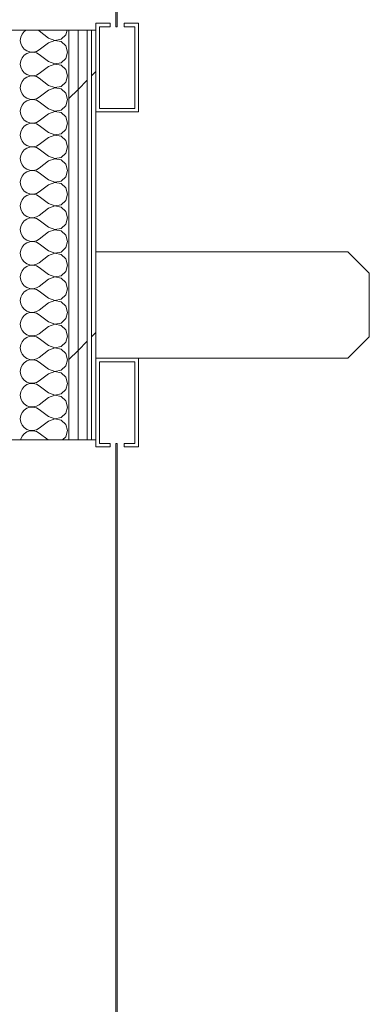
# Model space of a CAD drawing. Header units: millimetres. Extents: x -28277 to 305935, y -19284 to 4746.
# Tile 241 of 256: x 187093 to 187586, y -15092 to -13704. Entities that reach past the tile are written whole.
import ezdxf

# ---------------------------------------------------------------- set-up
doc = ezdxf.new("R2010")
doc.units = ezdxf.units.MM
doc.header["$MEASUREMENT"] = 0
doc.linetypes.add('Wipeout_Contour', pattern=[1000, 0, -1000])
doc.layers.add('Nuevo_08_E_Envans secs', color=7, linetype='Continuous')
doc.layers.add('Nuevo_Puertas Archicad', color=7, linetype='Continuous')
doc.layers.add('Nuevo_08_E_Envans secs_Pluma_Nº__1', color=7, linetype='Continuous', lineweight=5)
doc.layers.add('Nuevo_Puertas Archicad_Pluma_Nº__1', color=7, linetype='Continuous', lineweight=5)
for name, color, linetype, lineweight, true_color in [('Nuevo_08_E_Envans secs_Pluma_Nº__102', 7, 'Continuous', 5, 0xcccccc), ('Nuevo_08_E_Envans secs_Pluma_Nº__171', 171, 'Continuous', 13, 0xaaaaff), ('Nuevo_08_E_Envans secs_Pluma_Nº__177', 7, 'Continuous', 15, 0xf7e046)]:
    doc.layers.add(name, color=color, linetype=linetype, lineweight=lineweight, true_color=true_color)
pattern_1 = [(45, (184431.64, 0), (-367.696, 367.696), [390, -130]), (45, (184431.64, 367.7), (-367.696, 367.696), [390, -130])]
pattern_2 = [(0, (0, 0), (0, 1558.8), [97.5, -802.5]), (0, (450, 779.4), (0, 1558.8), [97.5, -802.5]), (60, (0, 0), (-1350, 779.4), [97.5, -802.5]), (60, (900, 0), (-1350, 779.4), [97.5, -802.5]), (120, (97.5, 0), (1350, 779.4), [97.5, -802.5]), (120, (997.5, 0), (1350, 779.4), [97.5, -802.5]), (0, (0, 150), (0, 300), [0, -300, 0, -450]), (45, (150, 150), (-212.13, 212.13), [0, -225, 0, -375])]

# ---------------------------------------------------------------- blocks, each defined once
blk = doc.blocks.new('*X330', base_point=(184431.6, 0))
at = {"layer": 'Nuevo_08_E_Envans secs_Pluma_Nº__102', "color": 254, "linetype": 'Continuous', "lineweight": 5, "true_color": 0xcccccc}
for p, q in [((187099.6, -13721), (187096.7, -13724.6)), ((187102.4, -13719.1), (187099.6, -13721)), ((187120.9, -13720), (187119.3, -13719.1)), ((187134.2, -13730), (187120.9, -13720)), ((187158.4, -13725.4), (187160.2, -13719.1)), ((187094.9, -13728.8), (187094.2, -13733.3)), ((187094.2, -13733.3), (187094.9, -13737.9)), ((187096.7, -13724.6), (187094.9, -13728.8)), ((187134.2, -13730), (187142.7, -13733.3)), ((187142.7, -13733.4), (187134.2, -13736.7)), ((187142.7, -13733.3), (187151.7, -13731.6)), ((187151.7, -13735.1), (187142.7, -13733.4)), ((187151.7, -13731.6), (187158.4, -13725.4)), ((187158.4, -13741.2), (187151.7, -13735.1)), ((187094.9, -13737.9), (187096.7, -13742.1)), ((187096.7, -13742.1), (187099.6, -13745.6)), ((187099.6, -13745.6), (187103.4, -13748.2)), ((187103.4, -13748.2), (187107.8, -13749.7)), ((187107.8, -13749.7), (187112.4, -13749.9)), ((187112.4, -13749.9), (187116.9, -13748.9)), ((187116.9, -13748.9), (187120.9, -13746.7)), ((187134.2, -13736.7), (187120.9, -13746.7)), ((187160.9, -13750), (187158.4, -13741.2)), ((187094.9, -13762.1), (187094.2, -13766.7)), ((187096.7, -13757.9), (187094.9, -13762.1)), ((187099.6, -13754.4), (187096.7, -13757.9)), ((187103.4, -13751.8), (187099.6, -13754.4)), ((187107.8, -13750.3), (187103.4, -13751.8)), ((187112.4, -13750.1), (187107.8, -13750.3)), ((187116.9, -13751.1), (187112.4, -13750.1)), ((187120.9, -13753.3), (187116.9, -13751.1)), ((187134.2, -13763.3), (187120.9, -13753.3)), ((187134.2, -13763.3), (187142.7, -13766.6)), ((187151.7, -13764.9), (187158.4, -13758.8)), ((187158.4, -13758.8), (187160.9, -13750)), ((187094.2, -13766.7), (187094.9, -13771.2)), ((187094.9, -13771.2), (187096.7, -13775.4)), ((187096.7, -13775.4), (187099.6, -13779)), ((187134.2, -13770), (187120.9, -13780)), ((187142.7, -13766.7), (187134.2, -13770)), ((187142.7, -13766.6), (187151.7, -13764.9)), ((187151.7, -13768.4), (187142.7, -13766.7)), ((187158.4, -13774.6), (187151.7, -13768.4)), ((187160.9, -13783.3), (187158.4, -13774.6)), ((187096.7, -13791.2), (187094.9, -13795.4)), ((187099.6, -13787.7), (187096.7, -13791.2)), ((187099.6, -13779), (187103.4, -13781.6)), ((187103.4, -13785.1), (187099.6, -13787.7)), ((187103.4, -13781.6), (187107.8, -13783)), ((187107.8, -13783.6), (187103.4, -13785.1)), ((187107.8, -13783), (187112.4, -13783.3)), ((187112.4, -13783.4), (187107.8, -13783.6)), ((187112.4, -13783.3), (187116.9, -13782.2)), ((187116.9, -13784.4), (187112.4, -13783.4)), ((187116.9, -13782.2), (187120.9, -13780)), ((187120.9, -13786.7), (187116.9, -13784.4)), ((187134.2, -13796.7), (187120.9, -13786.7)), ((187158.4, -13792.1), (187160.9, -13783.3)), ((187094.9, -13795.4), (187094.2, -13800)), ((187094.2, -13800), (187094.9, -13804.6)), ((187094.9, -13804.6), (187096.7, -13808.8)), ((187134.2, -13803.3), (187120.9, -13813.3)), ((187134.2, -13796.7), (187142.7, -13799.9)), ((187142.7, -13800.1), (187134.2, -13803.3)), ((187142.7, -13799.9), (187151.7, -13798.2)), ((187151.7, -13801.8), (187142.7, -13800.1)), ((187151.7, -13798.2), (187158.4, -13792.1)), ((187158.4, -13807.9), (187151.7, -13801.8)), ((187096.7, -13808.8), (187099.6, -13812.3)), ((187099.6, -13812.3), (187103.4, -13814.9)), ((187103.4, -13818.4), (187099.6, -13821)), ((187103.4, -13814.9), (187107.8, -13816.4)), ((187107.8, -13817), (187103.4, -13818.4)), ((187107.8, -13816.4), (187112.4, -13816.6)), ((187112.4, -13816.7), (187107.8, -13817)), ((187112.4, -13816.6), (187116.9, -13815.6)), ((187116.9, -13817.8), (187112.4, -13816.7)), ((187116.9, -13815.6), (187120.9, -13813.3)), ((187120.9, -13820), (187116.9, -13817.8)), ((187160.9, -13816.7), (187158.4, -13807.9)), ((187158.4, -13825.4), (187160.9, -13816.7)), ((187094.9, -13828.8), (187094.2, -13833.3)), ((187096.7, -13824.6), (187094.9, -13828.8)), ((187099.6, -13821), (187096.7, -13824.6)), ((187134.2, -13830), (187120.9, -13820)), ((187134.2, -13830), (187142.7, -13833.3)), ((187142.7, -13833.3), (187151.7, -13831.6)), ((187151.7, -13831.6), (187158.4, -13825.4)), ((187094.2, -13833.3), (187094.9, -13837.9)), ((187094.9, -13837.9), (187096.7, -13842.1)), ((187096.7, -13842.1), (187099.6, -13845.6)), ((187099.6, -13845.6), (187103.4, -13848.2)), ((187116.9, -13848.9), (187120.9, -13846.7)), ((187134.2, -13836.7), (187120.9, -13846.7)), ((187142.7, -13833.4), (187134.2, -13836.7)), ((187151.7, -13835.1), (187142.7, -13833.4)), ((187158.4, -13841.2), (187151.7, -13835.1)), ((187160.9, -13850), (187158.4, -13841.2)), ((187096.7, -13857.9), (187094.9, -13862.1)), ((187099.6, -13854.4), (187096.7, -13857.9)), ((187103.4, -13851.8), (187099.6, -13854.4)), ((187103.4, -13848.2), (187107.8, -13849.7)), ((187107.8, -13850.3), (187103.4, -13851.8)), ((187107.8, -13849.7), (187112.4, -13849.9)), ((187112.4, -13850.1), (187107.8, -13850.3)), ((187112.4, -13849.9), (187116.9, -13848.9)), ((187116.9, -13851.1), (187112.4, -13850.1)), ((187120.9, -13853.3), (187116.9, -13851.1)), ((187134.2, -13863.3), (187120.9, -13853.3)), ((187151.7, -13864.9), (187158.4, -13858.8)), ((187158.4, -13858.8), (187160.9, -13850)), ((187094.9, -13862.1), (187094.2, -13866.7)), ((187094.2, -13866.7), (187094.9, -13871.2)), ((187094.9, -13871.2), (187096.7, -13875.4)), ((187134.2, -13870), (187120.9, -13880)), ((187134.2, -13863.3), (187142.7, -13866.6)), ((187142.7, -13866.7), (187134.2, -13870)), ((187142.7, -13866.6), (187151.7, -13864.9)), ((187151.7, -13868.4), (187142.7, -13866.7)), ((187158.4, -13874.6), (187151.7, -13868.4)), ((187160.9, -13883.3), (187158.4, -13874.6)), ((187096.7, -13875.4), (187099.6, -13879)), ((187099.6, -13887.7), (187096.7, -13891.2)), ((187099.6, -13879), (187103.4, -13881.6)), ((187103.4, -13885.1), (187099.6, -13887.7)), ((187103.4, -13881.6), (187107.8, -13883)), ((187107.8, -13883.6), (187103.4, -13885.1)), ((187107.8, -13883), (187112.4, -13883.3)), ((187112.4, -13883.4), (187107.8, -13883.6)), ((187112.4, -13883.3), (187116.9, -13882.2)), ((187116.9, -13884.4), (187112.4, -13883.4)), ((187116.9, -13882.2), (187120.9, -13880)), ((187120.9, -13886.7), (187116.9, -13884.4)), ((187134.2, -13896.7), (187120.9, -13886.7)), ((187158.4, -13892.1), (187160.9, -13883.3)), ((187094.9, -13895.4), (187094.2, -13900)), ((187094.2, -13900), (187094.9, -13904.6)), ((187096.7, -13891.2), (187094.9, -13895.4)), ((187134.2, -13896.7), (187142.7, -13899.9)), ((187142.7, -13900.1), (187134.2, -13903.3)), ((187142.7, -13899.9), (187151.7, -13898.2)), ((187151.7, -13901.8), (187142.7, -13900.1)), ((187151.7, -13898.2), (187158.4, -13892.1)), ((187158.4, -13907.9), (187151.7, -13901.8)), ((187094.9, -13904.6), (187096.7, -13908.8)), ((187096.7, -13908.8), (187099.6, -13912.3)), ((187099.6, -13912.3), (187103.4, -13914.9)), ((187103.4, -13914.9), (187107.8, -13916.4)), ((187112.4, -13916.6), (187116.9, -13915.6)), ((187116.9, -13915.6), (187120.9, -13913.3)), ((187134.2, -13903.3), (187120.9, -13913.3)), ((187160.9, -13916.7), (187158.4, -13907.9)), ((187094.9, -13928.8), (187094.2, -13933.3)), ((187096.7, -13924.6), (187094.9, -13928.8)), ((187099.6, -13921), (187096.7, -13924.6)), ((187103.4, -13918.4), (187099.6, -13921)), ((187107.8, -13917), (187103.4, -13918.4)), ((187107.8, -13916.4), (187112.4, -13916.6)), ((187112.4, -13916.7), (187107.8, -13917)), ((187116.9, -13917.8), (187112.4, -13916.7)), ((187120.9, -13920), (187116.9, -13917.8)), ((187134.2, -13930), (187120.9, -13920)), ((187134.2, -13930), (187142.7, -13933.3)), ((187151.7, -13931.6), (187158.4, -13925.4)), ((187158.4, -13925.4), (187160.9, -13916.7)), ((187094.2, -13933.3), (187094.9, -13937.9)), ((187094.9, -13937.9), (187096.7, -13942.1)), ((187096.7, -13942.1), (187099.6, -13945.6)), ((187134.2, -13936.7), (187120.9, -13946.7)), ((187142.7, -13933.4), (187134.2, -13936.7)), ((187142.7, -13933.3), (187151.7, -13931.6)), ((187151.7, -13935.1), (187142.7, -13933.4)), ((187158.4, -13941.2), (187151.7, -13935.1)), ((187160.9, -13950), (187158.4, -13941.2)), ((187099.6, -13954.4), (187096.7, -13957.9)), ((187099.6, -13945.6), (187103.4, -13948.2)), ((187103.4, -13951.8), (187099.6, -13954.4)), ((187103.4, -13948.2), (187107.8, -13949.7)), ((187107.8, -13950.3), (187103.4, -13951.8)), ((187107.8, -13949.7), (187112.4, -13949.9)), ((187112.4, -13950.1), (187107.8, -13950.3)), ((187112.4, -13949.9), (187116.9, -13948.9)), ((187116.9, -13951.1), (187112.4, -13950.1)), ((187116.9, -13948.9), (187120.9, -13946.7)), ((187120.9, -13953.3), (187116.9, -13951.1)), ((187134.2, -13963.3), (187120.9, -13953.3)), ((187158.4, -13958.8), (187160.9, -13950)), ((187094.9, -13962.1), (187094.2, -13966.7)), ((187094.2, -13966.7), (187094.9, -13971.2)), ((187096.7, -13957.9), (187094.9, -13962.1)), ((187094.9, -13971.2), (187096.7, -13975.4)), ((187134.2, -13970), (187120.9, -13980)), ((187134.2, -13963.3), (187142.7, -13966.6)), ((187142.7, -13966.7), (187134.2, -13970)), ((187142.7, -13966.6), (187151.7, -13964.9)), ((187151.7, -13968.4), (187142.7, -13966.7)), ((187151.7, -13964.9), (187158.4, -13958.8)), ((187158.4, -13974.6), (187151.7, -13968.4)), ((187096.7, -13975.4), (187099.6, -13979)), ((187099.6, -13979), (187103.4, -13981.6)), ((187103.4, -13985.1), (187099.6, -13987.7)), ((187103.4, -13981.6), (187107.8, -13983)), ((187107.8, -13983.6), (187103.4, -13985.1)), ((187107.8, -13983), (187112.4, -13983.3)), ((187112.4, -13983.4), (187107.8, -13983.6)), ((187112.4, -13983.3), (187116.9, -13982.2)), ((187116.9, -13984.4), (187112.4, -13983.4)), ((187116.9, -13982.2), (187120.9, -13980)), ((187120.9, -13986.7), (187116.9, -13984.4)), ((187160.9, -13983.3), (187158.4, -13974.6)), ((187158.4, -13992.1), (187160.9, -13983.3)), ((187094.9, -13995.4), (187094.2, -14000)), ((187096.7, -13991.2), (187094.9, -13995.4)), ((187099.6, -13987.7), (187096.7, -13991.2)), ((187134.2, -13996.7), (187120.9, -13986.7)), ((187134.2, -13996.7), (187142.7, -13999.9)), ((187142.7, -13999.9), (187151.7, -13998.2)), ((187151.7, -13998.2), (187158.4, -13992.1)), ((187094.2, -14000), (187094.9, -14004.6)), ((187094.9, -14004.6), (187096.7, -14008.8)), ((187096.7, -14008.8), (187099.6, -14012.3)), ((187099.6, -14012.3), (187103.4, -14014.9)), ((187116.9, -14015.6), (187120.9, -14013.3)), ((187134.2, -14003.3), (187120.9, -14013.3)), ((187142.7, -14000.1), (187134.2, -14003.3)), ((187151.7, -14001.8), (187142.7, -14000.1)), ((187158.4, -14007.9), (187151.7, -14001.8)), ((187160.9, -14016.7), (187158.4, -14007.9)), ((187096.7, -14024.6), (187094.9, -14028.8)), ((187099.6, -14021), (187096.7, -14024.6)), ((187103.4, -14018.4), (187099.6, -14021)), ((187103.4, -14014.9), (187107.8, -14016.4)), ((187107.8, -14017), (187103.4, -14018.4)), ((187107.8, -14016.4), (187112.4, -14016.6)), ((187112.4, -14016.7), (187107.8, -14017)), ((187112.4, -14016.6), (187116.9, -14015.6)), ((187116.9, -14017.8), (187112.4, -14016.7)), ((187120.9, -14020), (187116.9, -14017.8)), ((187134.2, -14030), (187120.9, -14020)), ((187151.7, -14031.6), (187158.4, -14025.4)), ((187158.4, -14025.4), (187160.9, -14016.7)), ((187094.9, -14028.8), (187094.2, -14033.3)), ((187094.2, -14033.3), (187094.9, -14037.9)), ((187094.9, -14037.9), (187096.7, -14042.1)), ((187134.2, -14036.7), (187120.9, -14046.7)), ((187134.2, -14030), (187142.7, -14033.3)), ((187142.7, -14033.4), (187134.2, -14036.7)), ((187142.7, -14033.3), (187151.7, -14031.6)), ((187151.7, -14035.1), (187142.7, -14033.4)), ((187158.4, -14041.2), (187151.7, -14035.1)), ((187096.7, -14042.1), (187099.6, -14045.6)), ((187099.6, -14054.4), (187096.7, -14057.9)), ((187099.6, -14045.6), (187103.4, -14048.2)), ((187103.4, -14051.8), (187099.6, -14054.4)), ((187103.4, -14048.2), (187107.8, -14049.7)), ((187107.8, -14050.3), (187103.4, -14051.8)), ((187107.8, -14049.7), (187112.4, -14049.9)), ((187112.4, -14050.1), (187107.8, -14050.3)), ((187112.4, -14049.9), (187116.9, -14048.9)), ((187116.9, -14051.1), (187112.4, -14050.1)), ((187116.9, -14048.9), (187120.9, -14046.7)), ((187120.9, -14053.3), (187116.9, -14051.1)), ((187134.2, -14063.3), (187120.9, -14053.3)), ((187160.9, -14050), (187158.4, -14041.2)), ((187158.4, -14058.8), (187160.9, -14050)), ((187094.9, -14062.1), (187094.2, -14066.7)), ((187094.2, -14066.7), (187094.9, -14071.2)), ((187096.7, -14057.9), (187094.9, -14062.1)), ((187134.2, -14063.3), (187142.7, -14066.6)), ((187142.7, -14066.7), (187134.2, -14070)), ((187142.7, -14066.6), (187151.7, -14064.9)), ((187151.7, -14068.4), (187142.7, -14066.7)), ((187151.7, -14064.9), (187158.4, -14058.8)), ((187158.4, -14074.6), (187151.7, -14068.4)), ((187094.9, -14071.2), (187096.7, -14075.4)), ((187096.7, -14075.4), (187099.6, -14079)), ((187099.6, -14079), (187103.4, -14081.6)), ((187103.4, -14081.6), (187107.8, -14083)), ((187112.4, -14083.3), (187116.9, -14082.2)), ((187116.9, -14082.2), (187120.9, -14080)), ((187134.2, -14070), (187120.9, -14080)), ((187160.9, -14083.3), (187158.4, -14074.6)), ((187094.9, -14095.4), (187094.2, -14100)), ((187096.7, -14091.2), (187094.9, -14095.4)), ((187099.6, -14087.7), (187096.7, -14091.2)), ((187103.4, -14085.1), (187099.6, -14087.7)), ((187107.8, -14083.6), (187103.4, -14085.1)), ((187107.8, -14083), (187112.4, -14083.3)), ((187112.4, -14083.4), (187107.8, -14083.6)), ((187116.9, -14084.4), (187112.4, -14083.4)), ((187120.9, -14086.7), (187116.9, -14084.4)), ((187134.2, -14096.7), (187120.9, -14086.7)), ((187151.7, -14098.2), (187158.4, -14092.1)), ((187158.4, -14092.1), (187160.9, -14083.3)), ((187094.2, -14100), (187094.9, -14104.6)), ((187094.9, -14104.6), (187096.7, -14108.8)), ((187096.7, -14108.8), (187099.6, -14112.3)), ((187134.2, -14103.3), (187120.9, -14113.3)), ((187134.2, -14096.7), (187142.7, -14099.9)), ((187142.7, -14100.1), (187134.2, -14103.3)), ((187142.7, -14099.9), (187151.7, -14098.2)), ((187151.7, -14101.8), (187142.7, -14100.1)), ((187158.4, -14107.9), (187151.7, -14101.8)), ((187160.9, -14116.7), (187158.4, -14107.9)), ((187099.6, -14121), (187096.7, -14124.6)), ((187099.6, -14112.3), (187103.4, -14114.9)), ((187103.4, -14118.4), (187099.6, -14121)), ((187103.4, -14114.9), (187107.8, -14116.4)), ((187107.8, -14117), (187103.4, -14118.4)), ((187107.8, -14116.4), (187112.4, -14116.6)), ((187112.4, -14116.7), (187107.8, -14117)), ((187112.4, -14116.6), (187116.9, -14115.6)), ((187116.9, -14117.8), (187112.4, -14116.7)), ((187116.9, -14115.6), (187120.9, -14113.3)), ((187120.9, -14120), (187116.9, -14117.8)), ((187134.2, -14130), (187120.9, -14120)), ((187158.4, -14125.4), (187160.9, -14116.7)), ((187094.9, -14128.8), (187094.2, -14133.3)), ((187094.2, -14133.3), (187094.9, -14137.9)), ((187096.7, -14124.6), (187094.9, -14128.8)), ((187094.9, -14137.9), (187096.7, -14142.1)), ((187134.2, -14136.7), (187120.9, -14146.7)), ((187134.2, -14130), (187142.7, -14133.3)), ((187142.7, -14133.4), (187134.2, -14136.7)), ((187142.7, -14133.3), (187151.7, -14131.6)), ((187151.7, -14135.1), (187142.7, -14133.4)), ((187151.7, -14131.6), (187158.4, -14125.4)), ((187158.4, -14141.2), (187151.7, -14135.1)), ((187096.7, -14142.1), (187099.6, -14145.6)), ((187099.6, -14145.6), (187103.4, -14148.2)), ((187103.4, -14151.8), (187099.6, -14154.4)), ((187103.4, -14148.2), (187107.8, -14149.7)), ((187107.8, -14150.3), (187103.4, -14151.8)), ((187107.8, -14149.7), (187112.4, -14149.9)), ((187112.4, -14150.1), (187107.8, -14150.3)), ((187112.4, -14149.9), (187116.9, -14148.9)), ((187116.9, -14151.1), (187112.4, -14150.1)), ((187116.9, -14148.9), (187120.9, -14146.7)), ((187120.9, -14153.3), (187116.9, -14151.1)), ((187160.9, -14150), (187158.4, -14141.2)), ((187158.4, -14158.8), (187160.9, -14150)), ((187094.9, -14162.1), (187094.2, -14166.7)), ((187096.7, -14157.9), (187094.9, -14162.1)), ((187099.6, -14154.4), (187096.7, -14157.9)), ((187134.2, -14163.3), (187120.9, -14153.3)), ((187134.2, -14163.3), (187142.7, -14166.6)), ((187142.7, -14166.6), (187151.7, -14164.9)), ((187151.7, -14164.9), (187158.4, -14158.8)), ((187094.2, -14166.7), (187094.9, -14171.2)), ((187094.9, -14171.2), (187096.7, -14175.4)), ((187096.7, -14175.4), (187099.6, -14179)), ((187099.6, -14179), (187103.4, -14181.6)), ((187134.2, -14170), (187120.9, -14180)), ((187142.7, -14166.7), (187134.2, -14170)), ((187151.7, -14168.4), (187142.7, -14166.7)), ((187158.4, -14174.6), (187151.7, -14168.4)), ((187160.9, -14183.3), (187158.4, -14174.6)), ((187096.7, -14191.2), (187094.9, -14195.4)), ((187099.6, -14187.7), (187096.7, -14191.2)), ((187103.4, -14185.1), (187099.6, -14187.7)), ((187103.4, -14181.6), (187107.8, -14183)), ((187107.8, -14183.6), (187103.4, -14185.1)), ((187107.8, -14183), (187112.4, -14183.3)), ((187112.4, -14183.4), (187107.8, -14183.6)), ((187112.4, -14183.3), (187116.9, -14182.2)), ((187116.9, -14184.4), (187112.4, -14183.4)), ((187116.9, -14182.2), (187120.9, -14180)), ((187120.9, -14186.7), (187116.9, -14184.4)), ((187134.2, -14196.7), (187120.9, -14186.7)), ((187151.7, -14198.2), (187158.4, -14192.1)), ((187158.4, -14192.1), (187160.9, -14183.3)), ((187094.9, -14195.4), (187094.2, -14200)), ((187094.2, -14200), (187094.9, -14204.6)), ((187094.9, -14204.6), (187096.7, -14208.8)), ((187134.2, -14203.3), (187120.9, -14213.3)), ((187134.2, -14196.7), (187142.7, -14199.9)), ((187142.7, -14200.1), (187134.2, -14203.3)), ((187142.7, -14199.9), (187151.7, -14198.2)), ((187151.7, -14201.8), (187142.7, -14200.1)), ((187158.4, -14207.9), (187151.7, -14201.8)), ((187096.7, -14208.8), (187099.6, -14212.3)), ((187099.6, -14221), (187096.7, -14224.6)), ((187099.6, -14212.3), (187103.4, -14214.9)), ((187103.4, -14218.4), (187099.6, -14221)), ((187103.4, -14214.9), (187107.8, -14216.4)), ((187107.8, -14217), (187103.4, -14218.4)), ((187107.8, -14216.4), (187112.4, -14216.6)), ((187112.4, -14216.7), (187107.8, -14217)), ((187112.4, -14216.6), (187116.9, -14215.6)), ((187116.9, -14217.8), (187112.4, -14216.7)), ((187116.9, -14215.6), (187120.9, -14213.3)), ((187120.9, -14220), (187116.9, -14217.8)), ((187134.2, -14230), (187120.9, -14220)), ((187160.9, -14216.7), (187158.4, -14207.9)), ((187158.4, -14225.4), (187160.9, -14216.7)), ((187094.9, -14228.8), (187094.2, -14233.3)), ((187094.2, -14233.3), (187094.9, -14237.9)), ((187096.7, -14224.6), (187094.9, -14228.8)), ((187134.2, -14230), (187142.7, -14233.3)), ((187142.7, -14233.4), (187134.2, -14236.7)), ((187142.7, -14233.3), (187151.7, -14231.6)), ((187151.7, -14235.1), (187142.7, -14233.4)), ((187151.7, -14231.6), (187158.4, -14225.4)), ((187158.4, -14241.2), (187151.7, -14235.1)), ((187094.9, -14237.9), (187096.7, -14242.1)), ((187096.7, -14242.1), (187099.6, -14245.6)), ((187099.6, -14245.6), (187103.4, -14248.2)), ((187103.4, -14248.2), (187107.8, -14249.7)), ((187112.4, -14249.9), (187116.9, -14248.9)), ((187116.9, -14248.9), (187120.9, -14246.7)), ((187134.2, -14236.7), (187120.9, -14246.7)), ((187160.9, -14250), (187158.4, -14241.2)), ((187094.9, -14262.1), (187094.2, -14266.7)), ((187096.7, -14257.9), (187094.9, -14262.1)), ((187099.6, -14254.4), (187096.7, -14257.9)), ((187103.4, -14251.8), (187099.6, -14254.4)), ((187107.8, -14250.3), (187103.4, -14251.8)), ((187107.8, -14249.7), (187112.4, -14249.9)), ((187112.4, -14250.1), (187107.8, -14250.3)), ((187116.9, -14251.1), (187112.4, -14250.1)), ((187120.9, -14253.3), (187116.9, -14251.1)), ((187134.2, -14263.3), (187120.9, -14253.3)), ((187151.7, -14264.9), (187158.4, -14258.8)), ((187158.4, -14258.8), (187160.9, -14250)), ((187094.2, -14266.7), (187094.9, -14271.2)), ((187094.9, -14271.2), (187096.7, -14275.4)), ((187096.7, -14275.4), (187099.6, -14279)), ((187134.2, -14270), (187120.9, -14280)), ((187134.2, -14263.3), (187142.7, -14266.6)), ((187142.7, -14266.7), (187134.2, -14270)), ((187142.7, -14266.6), (187151.7, -14264.9)), ((187151.7, -14268.4), (187142.7, -14266.7)), ((187158.4, -14274.6), (187151.7, -14268.4)), ((187160.9, -14283.3), (187158.4, -14274.6)), ((187099.6, -14287.7), (187096.7, -14291.2)), ((187099.6, -14279), (187103.4, -14281.6)), ((187103.4, -14285.1), (187099.6, -14287.7)), ((187103.4, -14281.6), (187107.8, -14283)), ((187107.8, -14283.6), (187103.4, -14285.1)), ((187107.8, -14283), (187112.4, -14283.3)), ((187112.4, -14283.4), (187107.8, -14283.6)), ((187112.4, -14283.3), (187116.9, -14282.2)), ((187116.9, -14284.4), (187112.4, -14283.4)), ((187116.9, -14282.2), (187120.9, -14280)), ((187120.9, -14286.7), (187116.9, -14284.4)), ((187133.7, -14296.3), (187120.9, -14286.7)), ((187158.4, -14292.1), (187160.9, -14283.3)), ((187094.9, -14295.4), (187094.7, -14296.3)), ((187096.7, -14291.2), (187094.9, -14295.4)), ((187153.8, -14296.3), (187158.4, -14292.1))]:
    blk.add_line(p, q, dxfattribs=at)
blk = doc.blocks.new('Puerta Rápida Enrrollable 27')
at = {"layer": 'Nuevo_Puertas Archicad', "linetype": 'Continuous', "lineweight": 0, "true_color": 0xffffff}
h = blk.add_hatch(dxfattribs=at)
h.set_pattern_fill('Hormigón_en_Masa_0007', style=0, pattern_type=2)
h.set_pattern_definition(pattern_2)
h.paths.add_polyline_path([(-545, 176), (-545, 174), (545, 174), (545, 176)])
at = {"layer": 'Nuevo_Puertas Archicad_Pluma_Nº__1', "color": 7, "linetype": 'Continuous', "lineweight": 5}
for p, q in [((665, 501), (695, 531)), ((695, 531), (785, 531)), ((785, 531), (815, 501)), ((665, 146), (665, 501)), ((815, 501), (815, 146)), ((-540, 206), (-665, 206)), ((-665, 206), (-665, 146)), ((-660, 151), (-660, 201)), ((-660, 201), (-545, 201)), ((-545, 201), (-545, 186)), ((-540, 186), (-540, 206)), ((540, 186), (540, 206)), ((540, 206), (665, 206)), ((660, 201), (545, 201)), ((545, 201), (545, 186)), ((660, 151), (660, 201)), ((665, 206), (665, 146)), ((-545, 186), (-540, 186)), ((545, 186), (540, 186)), ((-545, 176), (545, 176)), ((-545, 174), (-545, 176)), ((545, 174), (-545, 174)), ((545, 176), (545, 174)), ((-540, 166), (-545, 166)), ((-545, 166), (-545, 151)), ((-540, 146), (-540, 166)), ((540, 166), (545, 166)), ((540, 146), (540, 166)), ((545, 166), (545, 151)), ((-665, 146), (-540, 146)), ((-545, 151), (-660, 151)), ((-550, 140), (-550, 146)), ((-550, 134), (-550, 140)), ((665, 146), (540, 146)), ((545, 151), (660, 151)), ((550, 140), (550, 146)), ((550, 134), (550, 140)), ((815, 146), (665, 146)), ((-550, 121), (-550, 134)), ((550, 121), (550, 134)), ((-550, 108), (-550, 121)), ((550, 108), (550, 121)), ((-550, 38), (-550, 108)), ((550, 38), (550, 108)), ((-550, 25), (-550, 38)), ((550, 25), (550, 38)), ((-550, 12), (-550, 25)), ((550, 12), (550, 25)), ((-550, 6), (-550, 12)), ((-550, 0), (-550, 6)), ((550, 6), (550, 12)), ((550, 0), (550, 6))]:
    blk.add_line(p, q, dxfattribs=at)
blk = doc.blocks.new('Puerta Rápida Enrrollable 27_2')
at = {"layer": 'Nuevo_Puertas Archicad', "linetype": 'Continuous', "lineweight": 0, "true_color": 0xffffff}
h = blk.add_hatch(dxfattribs=at)
h.set_pattern_fill('Hormigón_en_Masa_0007', style=0, pattern_type=2)
h.set_pattern_definition(pattern_2)
h.paths.add_polyline_path([(-545, 176), (-545, 174), (545, 174), (545, 176)])
at = {"layer": 'Nuevo_Puertas Archicad_Pluma_Nº__1', "color": 7, "linetype": 'Continuous', "lineweight": 5}
for p, q in [((665, 501), (695, 531)), ((695, 531), (785, 531)), ((785, 531), (815, 501)), ((665, 146), (665, 501)), ((815, 501), (815, 146)), ((-540, 206), (-665, 206)), ((-665, 206), (-665, 146)), ((-660, 151), (-660, 201)), ((-660, 201), (-545, 201)), ((-545, 201), (-545, 186)), ((-540, 186), (-540, 206)), ((540, 186), (540, 206)), ((540, 206), (665, 206)), ((660, 201), (545, 201)), ((545, 201), (545, 186)), ((660, 151), (660, 201)), ((665, 206), (665, 146)), ((-545, 186), (-540, 186)), ((545, 186), (540, 186)), ((-545, 176), (545, 176)), ((-545, 174), (-545, 176)), ((545, 174), (-545, 174)), ((545, 176), (545, 174)), ((-540, 166), (-545, 166)), ((-545, 166), (-545, 151)), ((-540, 146), (-540, 166)), ((540, 166), (545, 166)), ((540, 146), (540, 166)), ((545, 166), (545, 151)), ((-665, 146), (-540, 146)), ((-545, 151), (-660, 151)), ((-550, 140), (-550, 146)), ((-550, 134), (-550, 140)), ((665, 146), (540, 146)), ((545, 151), (660, 151)), ((550, 140), (550, 146)), ((550, 134), (550, 140)), ((815, 146), (665, 146)), ((-550, 121), (-550, 134)), ((550, 121), (550, 134)), ((-550, 108), (-550, 121)), ((550, 108), (550, 121)), ((-550, 38), (-550, 108)), ((550, 38), (550, 108)), ((-550, 25), (-550, 38)), ((550, 25), (550, 38)), ((-550, 12), (-550, 25)), ((550, 12), (550, 25)), ((-550, 6), (-550, 12)), ((-550, 0), (-550, 6)), ((550, 6), (550, 12)), ((550, 0), (550, 6))]:
    blk.add_line(p, q, dxfattribs=at)
blk = doc.blocks.new('Muro_118_7', base_point=(187054.6, -17277))
at = {"color": 254, "linetype": 'Wipeout_Contour', "lineweight": 0, "ltscale": 750884.530061}
blk.add_wipeout([(187200.6, -13719.1), (187194.6, -13719.1), (187194.6, -14296.3), (187200.6, -14296.3)], dxfattribs=at).dxf.layer = 'Nuevo_08_E_Envans secs'
at = {"layer": 'Nuevo_08_E_Envans secs_Pluma_Nº__171', "linetype": 'Continuous', "lineweight": 13, "true_color": 0xaaaaff}
h = blk.add_hatch(dxfattribs=at)
h.set_pattern_fill('Panellat_HPL_0007', color=161, style=0, pattern_type=2)
h.set_pattern_definition(pattern_1)
h.paths.add_polyline_path([(187200.6, -13719.1), (187194.6, -13719.1), (187194.6, -14296.3), (187200.6, -14296.3)])
at = {"layer": 'Nuevo_08_E_Envans secs_Pluma_Nº__1', "color": 7, "linetype": 'Continuous', "lineweight": 5, "flags": 128}
blk.add_lwpolyline([(187200.6, -14296.3), (187200.6, -13719.1)], dxfattribs=at)
at = {"color": 254, "linetype": 'Wipeout_Contour', "lineweight": 0, "ltscale": 750822.703017}
blk.add_wipeout([(187175.6, -13719.1), (187175.6, -14296.3), (187188.6, -14296.3), (187188.6, -13719.1)], dxfattribs=at).dxf.layer = 'Nuevo_08_E_Envans secs'
at = {"layer": 'Nuevo_08_E_Envans secs_Pluma_Nº__177', "linetype": 'Continuous', "lineweight": 15, "true_color": 0xf7e046}
h = blk.add_hatch(dxfattribs=at)
h.set_pattern_fill('Panellat_HPL_0007', color=53, style=0, pattern_type=2)
h.set_pattern_definition(pattern_1)
h.paths.add_polyline_path([(187175.6, -13719.1), (187175.6, -14296.3), (187188.6, -14296.3), (187188.6, -13719.1)])
at = {"layer": 'Nuevo_08_E_Envans secs_Pluma_Nº__1', "color": 7, "linetype": 'Continuous', "lineweight": 5}
for p, q in [((187188.6, -14296.3), (187188.6, -13719.1)), ((187188.6, -13719.1), (187194.6, -13719.1)), ((187194.6, -14296.3), (187194.6, -13719.1)), ((187194.6, -13719.1), (187200.6, -13719.1)), ((187188.6, -14296.3), (187194.6, -14296.3)), ((187194.6, -14296.3), (187200.6, -14296.3))]:
    blk.add_line(p, q, dxfattribs=at)
at = {"color": 254, "linetype": 'Wipeout_Contour', "lineweight": 0, "ltscale": 750770.848063}
blk.add_wipeout([(187162.6, -13719.1), (187162.6, -14296.3), (187175.6, -14296.3), (187175.6, -13719.1)], dxfattribs=at).dxf.layer = 'Nuevo_08_E_Envans secs'
at = {"layer": 'Nuevo_08_E_Envans secs_Pluma_Nº__177', "linetype": 'Continuous', "lineweight": 15, "true_color": 0xf7e046}
h = blk.add_hatch(dxfattribs=at)
h.set_pattern_fill('Panellat_HPL_0007', color=53, style=0, pattern_type=2)
h.set_pattern_definition(pattern_1)
h.paths.add_polyline_path([(187162.6, -13719.1), (187162.6, -14296.3), (187175.6, -14296.3), (187175.6, -13719.1)])
at = {"layer": 'Nuevo_08_E_Envans secs_Pluma_Nº__1', "color": 7, "linetype": 'Continuous', "lineweight": 5}
for p, q in [((187092.6, -13719.1), (187162.6, -13719.1)), ((187162.6, -14296.3), (187162.6, -13719.1)), ((187162.6, -13719.1), (187175.6, -13719.1)), ((187175.6, -14296.3), (187175.6, -13719.1)), ((187175.6, -13719.1), (187188.6, -13719.1)), ((187092.6, -14296.3), (187162.6, -14296.3)), ((187162.6, -14296.3), (187175.6, -14296.3)), ((187175.6, -14296.3), (187188.6, -14296.3))]:
    blk.add_line(p, q, dxfattribs=at)
at = {"layer": 'Nuevo_08_E_Envans secs', "color": 7, "lineweight": 20}
blk.add_blockref('*X330', (184431.6, 0), dxfattribs=at)
at = {"layer": 'Nuevo_Puertas Archicad', "color": 253, "linetype": 'Continuous', "lineweight": 5, "true_color": 0xa4a4a6, "xscale": -1, "zscale": 1000, "rotation": 270}
for name, p in [('Puerta Rápida Enrrollable 27', (187054.6, -13169.1)), ('Puerta Rápida Enrrollable 27_2', (187054.6, -14846.3))]:
    blk.add_blockref(name, p, dxfattribs=at)

msp = doc.modelspace()

# ---------------------------------------------------------------- block references
at = {"layer": 'Nuevo_08_E_Envans secs', "color": 7, "lineweight": 20}
msp.add_blockref('Muro_118_7', (187054.556, -17276.976), dxfattribs=at)

doc.saveas('drawing.dxf')
